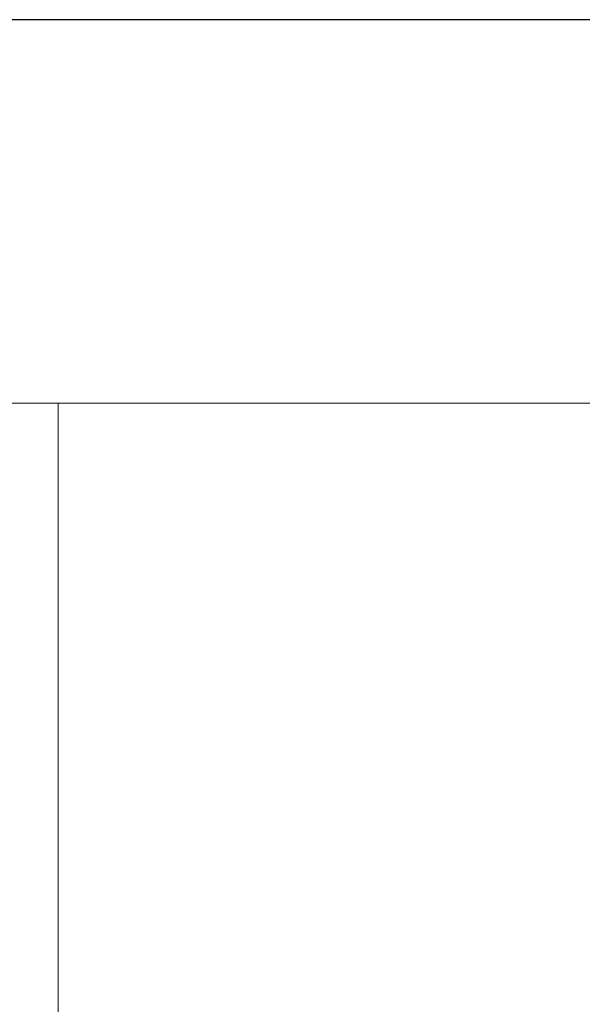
# Model space of a CAD drawing. Header units: millimetres. Extents: x 6089.8 to 6187.4, y 7494.6 to 7588.1.
# Tile 63 of 111: x 6140.1 to 6143.8, y 7547.1 to 7553.5. Entities that reach past the tile are written whole.
import ezdxf
from ezdxf.lldxf.tags import DXFTag

# ---------------------------------------------------------------- set-up
doc = ezdxf.new("R2010")
doc.units = ezdxf.units.MM
doc.layers.add('1', color=7, linetype='CONTINUOUS', true_color=0xffffff)
tags = doc.linetypes.add('DASHED', pattern=[25.72, 12.86, -12.86]).pattern_tags.tags
tags[6:7] = [DXFTag(74, 4), DXFTag(75, 0), DXFTag(340, '0'), DXFTag(46, 0.0), DXFTag(50, 0.0), DXFTag(44, 0.0), DXFTag(45, 0.0)]
tags[4:5] = [DXFTag(74, 4), DXFTag(75, 0), DXFTag(340, '0'), DXFTag(46, 0.0), DXFTag(50, 0.0), DXFTag(44, 0.0), DXFTag(45, 0.0)]

msp = doc.modelspace()

# ---------------------------------------------------------------- linework, layer by layer
at = {"layer": '1', "color": 7, "linetype": 'Continuous'}
msp.add_line((6143.8751, 7553.5267), (6131.3751, 7553.5267), dxfattribs=at)
at = {"layer": '1', "color": 251, "linetype": 'DASHED', "lineweight": 5}
for p, q in [((6140.3751, 7551.0267), (6134.3751, 7551.0267)), ((6146.3751, 7551.0267), (6140.3751, 7551.0267)), ((6140.3751, 7542.5267), (6140.3751, 7551.0267)), ((6140.3751, 7542.5267), (6140.3751, 7551.0267))]:
    msp.add_line(p, q, dxfattribs=at)

doc.saveas('drawing.dxf')
